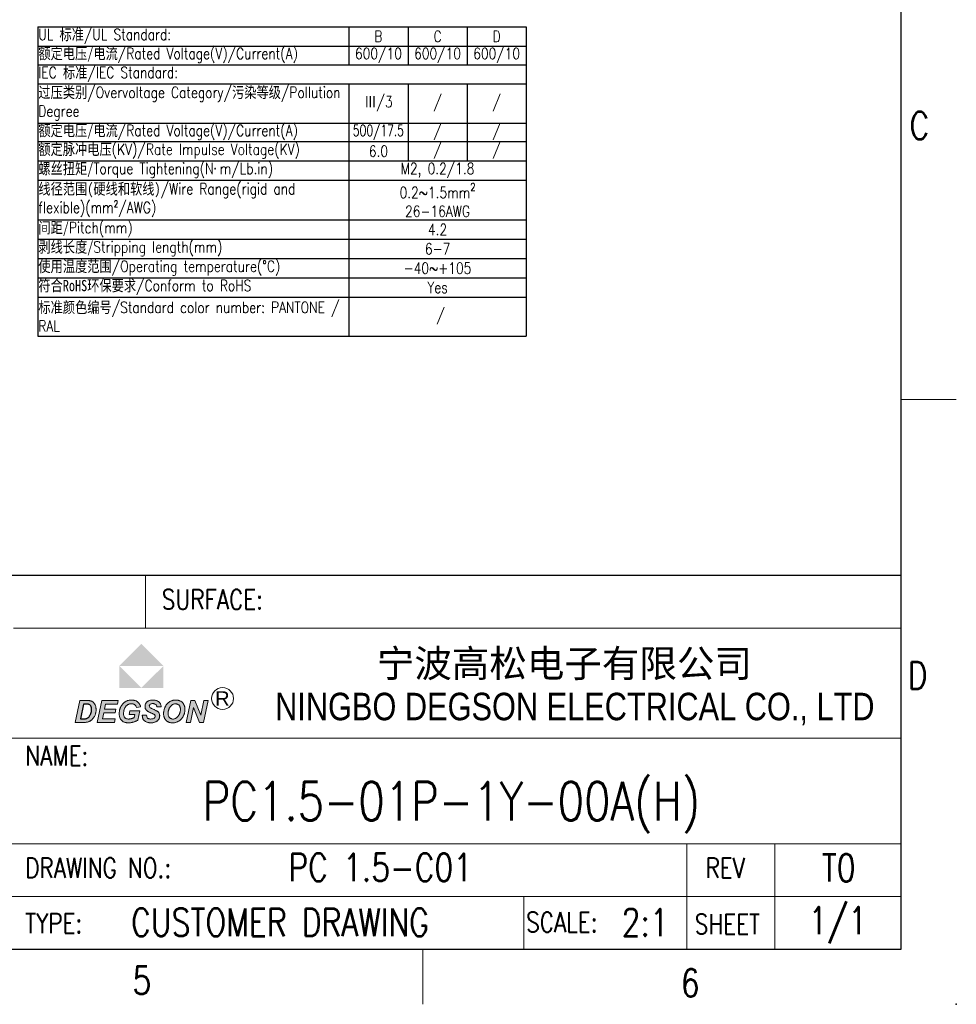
# Model space of a CAD drawing. Header units: inches. Extents: x 3728 to 5427, y -2494 to -825.
# Tile 4 of 16: x 5342 to 5427, y -2494 to -2405. Entities that reach past the tile are written whole.
import ezdxf
from ezdxf.enums import TextEntityAlignment as Align

# ---------------------------------------------------------------- set-up
doc = ezdxf.new("R2010")
doc.units = ezdxf.units.IN
doc.header["$MEASUREMENT"] = 0
doc.layers.get('0').update_dxf_attribs({"lineweight": 30})
for name, color, linetype, lineweight in [('TEXT', 6, 'Continuous', 13), ('刻字', 1, 'Continuous', 13), ('尺寸线', 3, 'Continuous', 13), ('轮廓线', 7, 'Continuous', 30)]:
    doc.layers.add(name, color=color, linetype=linetype, lineweight=lineweight)
doc.styles.add('arial-V1.1', font='arial.ttf')
doc.styles.add('Romans-高1.8', font='romans.shx', dxfattribs={"width": 0.8, "height": 1.8})
doc.styles.add('romans-高2.5', font='romans.shx', dxfattribs={"width": 0.8, "height": 2.5})
doc.styles.add('romans-高3.5', font='romans.shx', dxfattribs={"width": 0.8, "height": 3.5})
doc.styles.add('宋体-高2.5', font='txt', dxfattribs={"width": 0.8, "height": 2.5})
doc.styles.add('黑体-V1.1', font='simhei.ttf')

# ---------------------------------------------------------------- blocks, each defined once
blk = doc.blocks.new('*T7')
at = {"layer": '尺寸线', "color": 0, "linetype": 'ByBlock', "lineweight": -2, "transparency": 16777216}
for p, q in [((0, 0), (44.409, 0)), ((0, 0), (0, -28.147)), ((28.286, 0), (28.286, -3.451)), ((33.66, 0), (33.66, -3.451)), ((39.034, 0), (39.034, -3.451)), ((44.409, 0), (44.409, -28.147)), ((0, -1.754), (44.409, -1.754)), ((0, -3.451), (44.409, -3.451)), ((0, -5.205), (44.409, -5.205)), ((28.286, -5.205), (28.286, -28.147)), ((33.66, -5.205), (33.66, -12.193)), ((39.034, -5.205), (39.034, -12.193)), ((0, -8.767), (44.409, -8.767)), ((0, -10.439), (44.409, -10.439)), ((0, -12.193), (44.409, -12.193)), ((0, -13.946), (44.409, -13.946)), ((0, -17.57), (44.409, -17.57)), ((0, -19.324), (44.409, -19.324)), ((0, -21.077), (44.409, -21.077)), ((0, -22.831), (44.409, -22.831)), ((0, -24.585), (44.409, -24.585)), ((0, -28.147), (44.409, -28.147))]:
    blk.add_line(p, q, dxfattribs=at)
at = {"layer": '尺寸线', "color": 6, "lineweight": 13, "transparency": 16777216, "style": 'Romans-高1.8'}
for s, insert, char_height, width, attachment_point in [('UL {\\fNSimSun|b0|i0|c134|p49;标准\\Fsimplex|c0;/}UL Standard:', (0.06, -0.877), 1.01829, 28.16571, 4), ('{\\C3;B}', (30.973, -0.877), 1.0183, 5.25429, 5), ('{\\C3;C}', (36.347, -0.877), 1.0183, 5.25429, 5), ('{\\C3;D}', (41.721, -0.877), 1.0183, 5.25429, 5), ('{\\fSimSun|b0|i0|c134|p54;额定电压/\\fSimSun|b0|i0|c134|p2;电流}/Rated Voltage(V)/Current(A)', (0.06, -2.602), 1.01829, 28.16571, 4), ('IEC {\\fNSimSun|b0|i0|c134|p49;标准}/IEC Standard:', (0.06, -4.328), 1.01829, 44.28857, 4), ('{\\fSimSun|b0|i0|c134|p54;过压类别}/Overvoltage Category/{\\fSimSun|b0|i0|c134|p54;污染等级}/Pollution Degree', (0.06, -6.986), 1.01829, 28.16571, 4), ('{\\fNSimSun|b0|i0|c134|p49;\\C3;Ⅲ\\Fromans|c134;/3}', (30.973, -6.986), 1.01829, 5.25429, 5), ('{\\C3;/}', (36.347, -6.986), 1.0183, 5.25429, 5), ('{\\C3;/}', (41.721, -6.986), 1.0183, 5.25429, 5), ('{\\fSimSun|b0|i0|c134|p54;额定电压/\\fSimSun|b0|i0|c134|p2;电流}/Rated Voltage(V)/Current(A)', (0.06, -9.603), 1.01829, 28.16571, 4), ('{\\W0.7;\\C256;500/17.5 }', (30.973, -9.603), 1.01829, 5.25429, 5), ('{\\C256;/}', (36.347, -9.603), 1.0183, 5.25429, 5), ('{\\C256;/}', (41.721, -9.603), 1.0183, 5.25429, 5), ('{\\fSimSun|b0|i0|c134|p54;额定脉冲电压}(KV)/Rate Impulse Voltage(KV)', (0.06, -11.316), 1.01829, 28.16571, 4), ('{\\C256;/}', (36.347, -11.316), 1.0183, 5.25429, 5), ('{\\C256;/}', (41.721, -11.316), 1.0183, 5.25429, 5), ('{\\C256;6.0}', (30.973, -11.316), 1.01829, 5.25429, 5), ('{\\fSimSun|b0|i0|c134|p2;螺丝扭矩\\fNSimSun|b0|i0|c134|p49;/}Torque Tightening(N{\\fMicrosoft YaHei|b0|i0|c134|p34;· }m/Lb.in)', (0.06, -13.07), 1.018286, 28.16571, 4), ('{\\C256;M2, 0.2/1.8}', (36.347, -13.07), 1.01829, 16.00286, 5), ('{\\fSimSun|b0|i0|c134|p2;线径范围\\fSimSun|b0|i0|c0|p2;(\\fSimSun|b0|i0|c134|p2;硬线和软线\\fSimSun|b0|i0|c0|p2;)}/Wire Range(rigid and flexible)(mm²/AWG)', (0.06, -15.758), 1.018286, 28.16571, 4), ('\\A1;{\\C256;0.2~1.5mm\\H0.7x;\\S2^  ;\\H1.4286x; \\P26-16AWG  }', (36.347, -15.758), 1.01829, 16.00286, 5), ('{\\fSimSun|b0|i0|c134|p2;间距\\fNSimSun|b0|i0|c134|p49;/}Pitch(mm)', (0.06, -18.447), 1.01829, 28.16571, 4), ('{\\C256;4.2}', (36.347, -18.447), 1.01829, 16.00286, 5), ('{\\fSimSun|b0|i0|c134|p2;剥线长度\\fNSimSun|b0|i0|c134|p49;/}Stripping length(mm)', (0.06, -20.2), 1.01829, 28.16571, 4), ('{\\C256;6-7}', (36.347, -20.2), 1.01829, 16.00286, 5), ('{\\fSimSun|b0|i0|c134|p2;使用温度范围}/Operating temperature(%%DC)', (0.06, -21.954), 1.01829, 28.16571, 4), ('{\\C256;-40~+105}', (36.347, -21.954), 1.01829, 16.00286, 5), ('{\\fSimSun|b0|i0|c134|p2;符合\\fSimSun|b0|i0|c0|p2;RoHS\\fSimSun|b0|i0|c134|p2;环保要求}/Conform to RoHS', (0.06, -23.708), 1.01829, 28.16571, 4), ('{\\C3;Yes}', (36.347, -23.708), 1.0183, 16.00286, 5)]:
    blk.add_mtext(s, dxfattribs=dict(at, insert=insert, char_height=char_height, width=width, attachment_point=attachment_point))
at = {"layer": '尺寸线', "lineweight": 13, "transparency": 16777216, "style": 'Romans-高1.8'}
for s, insert, char_height, width, attachment_point in [('600/10', (30.973, -2.602), 1.0183, 5.25429, 5), ('600/10', (36.347, -2.602), 1.0183, 5.25429, 5), ('600/10', (41.721, -2.602), 1.0183, 5.25429, 5), ('{\\fSimSun|b0|i0|c134|p2;\\C6;标准颜色编号\\Fromans|c134;/Standard color number: PANTONE / RAL }', (0.06, -26.366), 1.01829, 28.16571, 4), (' / ', (36.347, -26.366), 1.0183, 16.00286, 5)]:
    blk.add_mtext(s, dxfattribs=dict(at, insert=insert, char_height=char_height, width=width, attachment_point=attachment_point))
blk = doc.blocks.new('FOR-1754 Rev.1.1-A4客户图')
at = {"layer": '轮廓线'}
h = blk.add_hatch(color=1, dxfattribs=at)
h.paths.add_polyline_path([(-69.07, 27.781), (-71.073, 25.778), (-67.066, 25.778)])
h.paths.add_polyline_path([(-67.066, 25.778), (-69.07, 23.775), (-67.066, 23.775)])
h.paths.add_polyline_path([(-71.073, 25.778), (-71.073, 23.775), (-69.07, 23.775)])
blk.add_hatch(color=1, dxfattribs=at).paths.add_polyline_path([(-69.07, 23.775), (-67.066, 23.775), (-67.066, 25.778)])
h = blk.add_hatch(color=256, dxfattribs=at)
h.paths.add_polyline_path([(-65.697, 22.638), (-65.743, 22.648), (-65.791, 22.657), (-65.84, 22.662), (-65.89, 22.666), (-65.942, 22.667), (-65.979, 22.667), (-66.029, 22.664), (-66.079, 22.66), (-66.127, 22.654), (-66.174, 22.645), (-66.221, 22.635), (-66.265, 22.623), (-66.31, 22.609), (-66.353, 22.593), (-66.395, 22.575), (-66.436, 22.555), (-66.478, 22.532), (-66.519, 22.507), (-66.559, 22.48), (-66.597, 22.452), (-66.634, 22.422), (-66.669, 22.391), (-66.703, 22.357), (-66.735, 22.323), (-66.765, 22.286), (-66.794, 22.248), (-66.81, 22.227), (-66.836, 22.188), (-66.86, 22.149), (-66.883, 22.109), (-66.905, 22.067), (-66.925, 22.024), (-66.944, 21.98), (-66.962, 21.935), (-66.978, 21.888), (-66.993, 21.84), (-67.007, 21.791), (-67.019, 21.748), (-67.03, 21.698), (-67.039, 21.65), (-67.047, 21.603), (-67.052, 21.555), (-67.057, 21.509), (-67.059, 21.463), (-67.06, 21.417), (-67.06, 21.412), (-67.059, 21.365), (-67.055, 21.318), (-67.049, 21.271), (-67.04, 21.225), (-67.029, 21.178), (-67.016, 21.132), (-67, 21.086), (-66.981, 21.04), (-66.965, 21.004), (-66.944, 20.964), (-66.919, 20.925), (-66.891, 20.887), (-66.861, 20.852), (-66.829, 20.818), (-66.793, 20.785), (-66.754, 20.754), (-66.713, 20.725), (-66.698, 20.715), (-66.66, 20.693), (-66.621, 20.673), (-66.58, 20.655), (-66.537, 20.64), (-66.492, 20.627), (-66.446, 20.616), (-66.398, 20.608), (-66.348, 20.602), (-66.297, 20.599), (-66.244, 20.598), (-66.206, 20.598), (-66.156, 20.601), (-66.107, 20.605), (-66.06, 20.611), (-66.013, 20.62), (-65.967, 20.63), (-65.921, 20.642), (-65.877, 20.657), (-65.833, 20.673), (-65.79, 20.691), (-65.748, 20.711), (-65.707, 20.733), (-65.667, 20.757), (-65.63, 20.782), (-65.592, 20.809), (-65.556, 20.837), (-65.521, 20.868), (-65.487, 20.899), (-65.455, 20.933), (-65.424, 20.968), (-65.394, 21.005), (-65.365, 21.043), (-65.338, 21.083), (-65.312, 21.125), (-65.287, 21.168), (-65.263, 21.213), (-65.256, 21.227), (-65.235, 21.272), (-65.216, 21.317), (-65.199, 21.362), (-65.183, 21.407), (-65.168, 21.453), (-65.156, 21.499), (-65.145, 21.545), (-65.136, 21.591), (-65.128, 21.637), (-65.122, 21.684), (-65.118, 21.731), (-65.116, 21.778), (-65.115, 21.825), (-65.115, 21.839), (-65.116, 21.892), (-65.121, 21.942), (-65.127, 21.992), (-65.135, 22.04), (-65.146, 22.086), (-65.159, 22.131), (-65.174, 22.174), (-65.191, 22.216), (-65.211, 22.257), (-65.233, 22.295), (-65.257, 22.333), (-65.283, 22.369), (-65.312, 22.404), (-65.343, 22.437), (-65.345, 22.439), (-65.378, 22.471), (-65.413, 22.5), (-65.45, 22.527), (-65.487, 22.551), (-65.526, 22.573), (-65.567, 22.593), (-65.609, 22.61), (-65.652, 22.625)])
h.paths.add_polyline_path([(-65.803, 22.292), (-65.761, 22.274), (-65.723, 22.25), (-65.686, 22.222), (-65.652, 22.19), (-65.637, 22.172), (-65.61, 22.137), (-65.588, 22.101), (-65.569, 22.06), (-65.553, 22.018), (-65.541, 21.972), (-65.532, 21.923), (-65.527, 21.872), (-65.525, 21.819), (-65.525, 21.802), (-65.527, 21.756), (-65.531, 21.711), (-65.538, 21.665), (-65.547, 21.619), (-65.558, 21.572), (-65.571, 21.526), (-65.587, 21.479), (-65.605, 21.432), (-65.625, 21.385), (-65.645, 21.341), (-65.67, 21.295), (-65.696, 21.251), (-65.723, 21.211), (-65.752, 21.173), (-65.781, 21.139), (-65.812, 21.107), (-65.844, 21.078), (-65.884, 21.048), (-65.933, 21.017), (-65.976, 20.994), (-66.02, 20.975), (-66.064, 20.96), (-66.108, 20.95), (-66.153, 20.943), (-66.199, 20.942), (-66.245, 20.943), (-66.293, 20.95), (-66.338, 20.96), (-66.381, 20.975), (-66.422, 20.995), (-66.46, 21.019), (-66.495, 21.048), (-66.529, 21.081), (-66.558, 21.116), (-66.583, 21.154), (-66.605, 21.194), (-66.623, 21.236), (-66.636, 21.28), (-66.646, 21.327), (-66.652, 21.375), (-66.654, 21.426), (-66.653, 21.464), (-66.651, 21.512), (-66.646, 21.559), (-66.64, 21.606), (-66.631, 21.652), (-66.621, 21.698), (-66.608, 21.743), (-66.594, 21.788), (-66.577, 21.831), (-66.559, 21.875), (-66.538, 21.917), (-66.516, 21.96), (-66.491, 22.001), (-66.465, 22.042), (-66.442, 22.075), (-66.411, 22.115), (-66.378, 22.151), (-66.344, 22.184), (-66.309, 22.213), (-66.272, 22.239), (-66.234, 22.261), (-66.194, 22.28), (-66.153, 22.296), (-66.111, 22.308), (-66.067, 22.316), (-66.021, 22.322), (-65.975, 22.323), (-65.94, 22.322), (-65.892, 22.317), (-65.846, 22.307)], flags=16)
h.paths.add_polyline_path([(-65.007, 20.633), (-64.624, 20.633), (-64.343, 21.977), (-63.803, 20.633), (-63.42, 20.633), (-63.003, 22.633), (-63.384, 22.633), (-63.664, 21.295), (-64.205, 22.633), (-64.59, 22.633)])
h.paths.add_polyline_path([(-68.197, 22.322), (-68.151, 22.333), (-68.098, 22.339), (-68.038, 22.341), (-67.987, 22.339), (-67.935, 22.333), (-67.888, 22.322), (-67.846, 22.308), (-67.809, 22.288), (-67.772, 22.261), (-67.737, 22.223), (-67.713, 22.186), (-67.694, 22.144), (-67.681, 22.097), (-67.673, 22.045), (-67.279, 22.063), (-67.282, 22.097), (-67.289, 22.147), (-67.299, 22.194), (-67.312, 22.239), (-67.329, 22.282), (-67.348, 22.324), (-67.37, 22.363), (-67.396, 22.401), (-67.424, 22.436), (-67.455, 22.47), (-67.49, 22.502), (-67.501, 22.511), (-67.534, 22.536), (-67.569, 22.559), (-67.606, 22.579), (-67.645, 22.598), (-67.687, 22.614), (-67.731, 22.628), (-67.776, 22.64), (-67.824, 22.65), (-67.873, 22.658), (-67.925, 22.663), (-67.979, 22.666), (-68.035, 22.667), (-68.038, 22.667), (-68.095, 22.666), (-68.149, 22.662), (-68.2, 22.656), (-68.25, 22.648), (-68.297, 22.638), (-68.342, 22.625), (-68.384, 22.61), (-68.425, 22.593), (-68.463, 22.573), (-68.499, 22.551), (-68.533, 22.527), (-68.564, 22.501), (-68.567, 22.498), (-68.601, 22.464), (-68.632, 22.429), (-68.659, 22.391), (-68.682, 22.352), (-68.702, 22.311), (-68.718, 22.269), (-68.731, 22.225), (-68.74, 22.179), (-68.745, 22.131), (-68.747, 22.082), (-68.746, 22.055), (-68.742, 22.005), (-68.734, 21.958), (-68.722, 21.912), (-68.706, 21.87), (-68.685, 21.829), (-68.682, 21.823), (-68.656, 21.783), (-68.626, 21.746), (-68.593, 21.713), (-68.556, 21.682), (-68.516, 21.655), (-68.491, 21.639), (-68.458, 21.62), (-68.422, 21.601), (-68.381, 21.58), (-68.336, 21.558), (-68.287, 21.535), (-68.234, 21.511), (-68.177, 21.486), (-68.133, 21.466), (-68.073, 21.439), (-68.021, 21.414), (-67.977, 21.392), (-67.941, 21.372), (-67.913, 21.355), (-67.894, 21.34), (-67.868, 21.315), (-67.841, 21.277), (-67.825, 21.235), (-67.819, 21.182), (-67.829, 21.128), (-67.846, 21.087), (-67.873, 21.05), (-67.915, 21.01), (-67.956, 20.986), (-67.995, 20.97), (-68.039, 20.958), (-68.087, 20.95), (-68.142, 20.945), (-68.202, 20.943), (-68.245, 20.944), (-68.302, 20.948), (-68.353, 20.956), (-68.4, 20.967), (-68.441, 20.983), (-68.477, 21.001), (-68.508, 21.023), (-68.541, 21.056), (-68.562, 21.096), (-68.576, 21.136), (-68.586, 21.183), (-68.594, 21.239), (-68.598, 21.302), (-68.99, 21.281), (-68.99, 21.247), (-68.988, 21.196), (-68.983, 21.147), (-68.976, 21.1), (-68.965, 21.054), (-68.952, 21.01), (-68.936, 20.967), (-68.917, 20.926), (-68.901, 20.897), (-68.877, 20.86), (-68.848, 20.825), (-68.816, 20.793), (-68.78, 20.763), (-68.74, 20.735), (-68.697, 20.71), (-68.65, 20.686), (-68.627, 20.676), (-68.586, 20.66), (-68.543, 20.646), (-68.5, 20.633), (-68.454, 20.623), (-68.407, 20.614), (-68.359, 20.608), (-68.309, 20.603), (-68.257, 20.6), (-68.204, 20.599), (-68.186, 20.599), (-68.132, 20.601), (-68.079, 20.605), (-68.028, 20.611), (-67.979, 20.619), (-67.932, 20.629), (-67.887, 20.642), (-67.843, 20.656), (-67.801, 20.672), (-67.761, 20.691), (-67.724, 20.712), (-67.688, 20.735), (-67.653, 20.76), (-67.621, 20.787), (-67.585, 20.821), (-67.552, 20.857), (-67.523, 20.894), (-67.497, 20.933), (-67.474, 20.973), (-67.455, 21.014), (-67.44, 21.056), (-67.428, 21.1), (-67.419, 21.145), (-67.414, 21.191), (-67.412, 21.239), (-67.412, 21.253), (-67.415, 21.304), (-67.423, 21.351), (-67.434, 21.397), (-67.45, 21.44), (-67.469, 21.48), (-67.493, 21.519), (-67.521, 21.555), (-67.552, 21.59), (-67.562, 21.598), (-67.584, 21.617), (-67.611, 21.637), (-67.643, 21.657), (-67.679, 21.679), (-67.72, 21.702), (-67.765, 21.726), (-67.815, 21.751), (-67.869, 21.776), (-67.928, 21.803), (-67.992, 21.831), (-68.053, 21.858), (-68.109, 21.884), (-68.158, 21.908), (-68.2, 21.931), (-68.236, 21.952), (-68.265, 21.971), (-68.288, 21.988), (-68.305, 22.004), (-68.332, 22.041), (-68.349, 22.083), (-68.354, 22.13), (-68.351, 22.165), (-68.338, 22.208), (-68.315, 22.247), (-68.276, 22.286), (-68.237, 22.308)])
h.paths.add_polyline_path([(-70.117, 22.32), (-70.07, 22.328), (-70.023, 22.333), (-69.974, 22.334), (-69.954, 22.334), (-69.903, 22.33), (-69.855, 22.322), (-69.809, 22.31), (-69.767, 22.294), (-69.727, 22.273), (-69.69, 22.248), (-69.674, 22.235), (-69.642, 22.204), (-69.614, 22.17), (-69.588, 22.132), (-69.565, 22.089), (-69.545, 22.043), (-69.528, 21.993), (-69.145, 22.037), (-69.155, 22.077), (-69.169, 22.127), (-69.185, 22.174), (-69.203, 22.22), (-69.223, 22.263), (-69.246, 22.304), (-69.27, 22.343), (-69.297, 22.38), (-69.325, 22.415), (-69.355, 22.447), (-69.388, 22.478), (-69.422, 22.506), (-69.438, 22.518), (-69.473, 22.542), (-69.51, 22.563), (-69.549, 22.583), (-69.59, 22.601), (-69.632, 22.616), (-69.676, 22.63), (-69.722, 22.641), (-69.77, 22.651), (-69.819, 22.658), (-69.87, 22.663), (-69.923, 22.666), (-69.978, 22.667), (-70.002, 22.667), (-70.052, 22.665), (-70.101, 22.661), (-70.15, 22.655), (-70.198, 22.648), (-70.244, 22.638), (-70.289, 22.626), (-70.334, 22.613), (-70.378, 22.597), (-70.42, 22.579), (-70.462, 22.56), (-70.502, 22.539), (-70.542, 22.515), (-70.581, 22.49), (-70.602, 22.474), (-70.639, 22.447), (-70.674, 22.417), (-70.708, 22.386), (-70.74, 22.354), (-70.771, 22.32), (-70.802, 22.284), (-70.83, 22.247), (-70.858, 22.208), (-70.884, 22.168), (-70.909, 22.126), (-70.933, 22.082), (-70.955, 22.037), (-70.974, 21.994), (-70.995, 21.945), (-71.012, 21.9), (-71.027, 21.855), (-71.041, 21.809), (-71.052, 21.763), (-71.063, 21.716), (-71.072, 21.67), (-71.079, 21.623), (-71.085, 21.575), (-71.089, 21.527), (-71.091, 21.48), (-71.092, 21.431), (-71.091, 21.383), (-71.088, 21.331), (-71.083, 21.28), (-71.076, 21.231), (-71.067, 21.183), (-71.055, 21.137), (-71.041, 21.093), (-71.025, 21.05), (-71.008, 21.009), (-70.987, 20.969), (-70.965, 20.932), (-70.941, 20.895), (-70.914, 20.861), (-70.886, 20.828), (-70.855, 20.796), (-70.822, 20.767), (-70.796, 20.746), (-70.762, 20.723), (-70.727, 20.701), (-70.688, 20.682), (-70.649, 20.664), (-70.607, 20.649), (-70.562, 20.636), (-70.516, 20.624), (-70.468, 20.615), (-70.417, 20.608), (-70.365, 20.603), (-70.31, 20.6), (-70.253, 20.599), (-70.209, 20.6), (-70.161, 20.602), (-70.114, 20.605), (-70.066, 20.61), (-70.019, 20.616), (-69.972, 20.624), (-69.924, 20.634), (-69.878, 20.644), (-69.831, 20.656), (-69.785, 20.67), (-69.74, 20.684), (-69.691, 20.701), (-69.644, 20.719), (-69.598, 20.738), (-69.554, 20.757), (-69.512, 20.777), (-69.472, 20.799), (-69.434, 20.82), (-69.397, 20.843), (-69.217, 21.701), (-70.112, 21.701), (-70.181, 21.367), (-69.671, 21.367), (-69.732, 21.07), (-69.745, 21.063), (-69.785, 21.045), (-69.828, 21.027), (-69.874, 21.011), (-69.922, 20.995), (-69.973, 20.981), (-70.008, 20.972), (-70.056, 20.961), (-70.103, 20.953), (-70.151, 20.948), (-70.197, 20.944), (-70.244, 20.943), (-70.29, 20.944), (-70.342, 20.95), (-70.39, 20.959), (-70.435, 20.972), (-70.476, 20.989), (-70.514, 21.01), (-70.548, 21.035), (-70.579, 21.064), (-70.592, 21.078), (-70.616, 21.11), (-70.637, 21.146), (-70.654, 21.185), (-70.668, 21.228), (-70.679, 21.275), (-70.687, 21.325), (-70.692, 21.379), (-70.694, 21.44), (-70.693, 21.495), (-70.69, 21.544), (-70.685, 21.592), (-70.678, 21.64), (-70.669, 21.687), (-70.659, 21.733), (-70.647, 21.778), (-70.633, 21.823), (-70.617, 21.867), (-70.6, 21.91), (-70.581, 21.95), (-70.558, 21.995), (-70.532, 22.038), (-70.504, 22.077), (-70.475, 22.113), (-70.444, 22.147), (-70.411, 22.178), (-70.376, 22.206), (-70.339, 22.231), (-70.335, 22.233), (-70.294, 22.257), (-70.251, 22.277), (-70.207, 22.295), (-70.163, 22.309)])
h.paths.add_polyline_path([(-71.257, 22.299), (-71.187, 22.633), (-72.669, 22.633), (-73.087, 20.633), (-71.525, 20.633), (-71.455, 20.967), (-72.618, 20.967), (-72.492, 21.51), (-71.457, 21.51), (-71.388, 21.845), (-72.423, 21.845), (-72.327, 22.299)])
h.paths.add_polyline_path([(-73.954, 22.631), (-74.007, 22.632), (-74.068, 22.633), (-74.139, 22.633), (-74.678, 22.633), (-75.096, 20.633), (-74.376, 20.633), (-74.315, 20.634), (-74.257, 20.635), (-74.204, 20.638), (-74.154, 20.641), (-74.109, 20.645), (-74.068, 20.65), (-74.031, 20.656), (-73.997, 20.663), (-73.967, 20.671), (-73.917, 20.685), (-73.869, 20.701), (-73.823, 20.719), (-73.78, 20.739), (-73.738, 20.76), (-73.699, 20.782), (-73.662, 20.806), (-73.628, 20.832), (-73.605, 20.851), (-73.571, 20.881), (-73.538, 20.912), (-73.507, 20.946), (-73.477, 20.981), (-73.447, 21.018), (-73.419, 21.057), (-73.392, 21.098), (-73.366, 21.14), (-73.341, 21.184), (-73.317, 21.231), (-73.309, 21.246), (-73.291, 21.287), (-73.274, 21.329), (-73.259, 21.373), (-73.246, 21.416), (-73.234, 21.462), (-73.223, 21.507), (-73.214, 21.555), (-73.207, 21.603), (-73.201, 21.651), (-73.198, 21.701), (-73.195, 21.752), (-73.194, 21.804), (-73.195, 21.845), (-73.198, 21.895), (-73.202, 21.943), (-73.208, 21.99), (-73.216, 22.036), (-73.226, 22.081), (-73.239, 22.13), (-73.255, 22.176), (-73.273, 22.221), (-73.292, 22.263), (-73.314, 22.303), (-73.328, 22.325), (-73.356, 22.365), (-73.386, 22.402), (-73.418, 22.437), (-73.452, 22.469), (-73.464, 22.48), (-73.503, 22.508), (-73.543, 22.534), (-73.586, 22.557), (-73.629, 22.576), (-73.661, 22.587), (-73.705, 22.6), (-73.752, 22.611), (-73.801, 22.62), (-73.852, 22.626), (-73.876, 22.628), (-73.911, 22.63)])
h.paths.add_polyline_path([(-73.962, 22.298), (-73.915, 22.294), (-73.877, 22.287), (-73.846, 22.278), (-73.814, 22.265), (-73.775, 22.242), (-73.739, 22.213), (-73.706, 22.178), (-73.676, 22.136), (-73.658, 22.104), (-73.643, 22.067), (-73.63, 22.025), (-73.62, 21.979), (-73.613, 21.929), (-73.609, 21.875), (-73.608, 21.816), (-73.608, 21.799), (-73.609, 21.747), (-73.613, 21.696), (-73.618, 21.647), (-73.625, 21.599), (-73.635, 21.553), (-73.646, 21.508), (-73.659, 21.464), (-73.674, 21.422), (-73.691, 21.382), (-73.703, 21.356), (-73.726, 21.31), (-73.751, 21.266), (-73.777, 21.225), (-73.805, 21.187), (-73.833, 21.151), (-73.863, 21.118), (-73.895, 21.087), (-73.914, 21.071), (-73.953, 21.042), (-73.994, 21.018), (-74.036, 20.998), (-74.08, 20.984), (-74.109, 20.977), (-74.146, 20.97), (-74.188, 20.965), (-74.235, 20.961), (-74.288, 20.958), (-74.346, 20.956), (-74.409, 20.955), (-74.618, 20.955), (-74.337, 22.303), (-74.098, 22.303), (-74.078, 22.303), (-74.016, 22.302)], flags=16)
at = {"layer": 'TEXT'}
for p, q in [((0, 50), (5, 50)), ((-43.5, 0), (-43.5, -5))]:
    blk.add_line(p, q, dxfattribs=at)
at = {"layer": '刻字'}
for points in [[(-73.195, 21.845), (-73.194, 21.804), (-73.195, 21.752), (-73.198, 21.701), (-73.201, 21.651), (-73.207, 21.603), (-73.214, 21.555), (-73.223, 21.507), (-73.234, 21.462), (-73.246, 21.416), (-73.259, 21.373), (-73.274, 21.329), (-73.291, 21.287), (-73.309, 21.246), (-73.317, 21.231), (-73.341, 21.184), (-73.366, 21.14), (-73.392, 21.098), (-73.419, 21.057), (-73.447, 21.018), (-73.477, 20.981), (-73.507, 20.946), (-73.538, 20.912), (-73.571, 20.881), (-73.605, 20.851), (-73.628, 20.832), (-73.662, 20.806), (-73.699, 20.782), (-73.738, 20.76), (-73.78, 20.739), (-73.823, 20.719), (-73.869, 20.701), (-73.917, 20.685), (-73.967, 20.671), (-73.997, 20.663), (-74.031, 20.656), (-74.068, 20.65), (-74.109, 20.645), (-74.154, 20.641), (-74.204, 20.638), (-74.257, 20.635), (-74.315, 20.634), (-74.376, 20.633), (-75.096, 20.633), (-74.678, 22.633), (-74.139, 22.633), (-74.068, 22.633), (-74.007, 22.632), (-73.954, 22.631), (-73.911, 22.63), (-73.876, 22.628), (-73.852, 22.626), (-73.801, 22.62), (-73.752, 22.611), (-73.705, 22.6), (-73.661, 22.587), (-73.629, 22.576), (-73.586, 22.557), (-73.543, 22.534), (-73.503, 22.508), (-73.464, 22.48), (-73.452, 22.469), (-73.418, 22.437), (-73.386, 22.402), (-73.356, 22.365), (-73.328, 22.325), (-73.314, 22.303), (-73.292, 22.263), (-73.273, 22.221), (-73.255, 22.176), (-73.239, 22.13), (-73.226, 22.081), (-73.216, 22.036), (-73.208, 21.99), (-73.202, 21.943), (-73.198, 21.895)], [(-72.669, 22.633), (-73.087, 20.633), (-71.525, 20.633), (-71.455, 20.967), (-72.618, 20.967), (-72.492, 21.51), (-71.457, 21.51), (-71.388, 21.845), (-72.423, 21.845), (-72.327, 22.299), (-71.257, 22.299), (-71.187, 22.633)], [(-70.15, 22.655), (-70.198, 22.648), (-70.244, 22.638), (-70.289, 22.626), (-70.334, 22.613), (-70.378, 22.597), (-70.42, 22.579), (-70.462, 22.56), (-70.502, 22.539), (-70.542, 22.515), (-70.581, 22.49), (-70.602, 22.474), (-70.639, 22.447), (-70.674, 22.417), (-70.708, 22.386), (-70.74, 22.354), (-70.771, 22.32), (-70.802, 22.284), (-70.83, 22.247), (-70.858, 22.208), (-70.884, 22.168), (-70.909, 22.126), (-70.933, 22.082), (-70.955, 22.037), (-70.976, 21.99), (-70.976, 21.989), (-70.995, 21.945), (-71.012, 21.9), (-71.027, 21.855), (-71.041, 21.809), (-71.052, 21.763), (-71.063, 21.716), (-71.072, 21.67), (-71.079, 21.623), (-71.085, 21.575), (-71.089, 21.527), (-71.091, 21.48), (-71.092, 21.431), (-71.091, 21.383), (-71.088, 21.331), (-71.083, 21.28), (-71.076, 21.231), (-71.067, 21.183), (-71.055, 21.137), (-71.041, 21.093), (-71.025, 21.05), (-71.008, 21.009), (-70.987, 20.969), (-70.965, 20.932), (-70.941, 20.895), (-70.914, 20.861), (-70.886, 20.828), (-70.855, 20.796), (-70.822, 20.767), (-70.796, 20.746), (-70.762, 20.723), (-70.727, 20.701), (-70.688, 20.682), (-70.649, 20.664), (-70.607, 20.649), (-70.562, 20.636), (-70.516, 20.624), (-70.468, 20.615), (-70.417, 20.608), (-70.365, 20.603), (-70.31, 20.6), (-70.253, 20.599), (-70.209, 20.6), (-70.161, 20.602), (-70.114, 20.605), (-70.066, 20.61), (-70.019, 20.616), (-69.972, 20.624), (-69.924, 20.634), (-69.878, 20.644), (-69.831, 20.656), (-69.785, 20.67), (-69.74, 20.684), (-69.691, 20.701), (-69.644, 20.719), (-69.598, 20.738), (-69.554, 20.757), (-69.512, 20.777), (-69.472, 20.799), (-69.434, 20.82), (-69.397, 20.843), (-69.217, 21.701), (-70.112, 21.701), (-70.181, 21.367), (-69.671, 21.367), (-69.732, 21.07), (-69.745, 21.063), (-69.785, 21.045), (-69.828, 21.027), (-69.874, 21.011), (-69.922, 20.995), (-69.973, 20.981), (-70.008, 20.972), (-70.056, 20.961), (-70.103, 20.953), (-70.151, 20.948), (-70.197, 20.944), (-70.244, 20.943), (-70.29, 20.944), (-70.342, 20.95), (-70.39, 20.959), (-70.435, 20.972), (-70.476, 20.989), (-70.514, 21.01), (-70.548, 21.035), (-70.579, 21.064), (-70.592, 21.078), (-70.616, 21.11), (-70.637, 21.146), (-70.654, 21.185), (-70.668, 21.228), (-70.679, 21.275), (-70.687, 21.325), (-70.692, 21.379), (-70.694, 21.437), (-70.694, 21.444), (-70.693, 21.495), (-70.69, 21.544), (-70.685, 21.592), (-70.678, 21.64), (-70.669, 21.687), (-70.659, 21.733), (-70.647, 21.778), (-70.633, 21.823), (-70.617, 21.867), (-70.6, 21.91), (-70.581, 21.95), (-70.558, 21.995), (-70.532, 22.038), (-70.504, 22.077), (-70.475, 22.113), (-70.444, 22.147), (-70.411, 22.178), (-70.376, 22.206), (-70.339, 22.231), (-70.335, 22.233), (-70.294, 22.257), (-70.251, 22.277), (-70.207, 22.295), (-70.163, 22.309), (-70.117, 22.32), (-70.07, 22.328), (-70.023, 22.333), (-69.974, 22.334), (-69.954, 22.334), (-69.903, 22.33), (-69.855, 22.322), (-69.809, 22.31), (-69.767, 22.294), (-69.727, 22.273), (-69.69, 22.248), (-69.674, 22.235), (-69.642, 22.204), (-69.614, 22.17), (-69.588, 22.132), (-69.565, 22.089), (-69.545, 22.043), (-69.528, 21.993), (-69.145, 22.037), (-69.155, 22.077), (-69.169, 22.127), (-69.185, 22.174), (-69.203, 22.22), (-69.223, 22.263), (-69.246, 22.304), (-69.27, 22.343), (-69.297, 22.38), (-69.325, 22.415), (-69.355, 22.447), (-69.388, 22.478), (-69.422, 22.506), (-69.438, 22.518), (-69.473, 22.542), (-69.51, 22.563), (-69.549, 22.583), (-69.59, 22.601), (-69.632, 22.616), (-69.676, 22.63), (-69.722, 22.641), (-69.77, 22.651), (-69.819, 22.658), (-69.87, 22.663), (-69.923, 22.666), (-69.978, 22.667), (-70.002, 22.667), (-70.052, 22.665), (-70.101, 22.661)], [(-68.2, 22.656), (-68.25, 22.648), (-68.297, 22.638), (-68.342, 22.625), (-68.384, 22.61), (-68.425, 22.593), (-68.463, 22.573), (-68.499, 22.551), (-68.533, 22.527), (-68.564, 22.501), (-68.567, 22.498), (-68.601, 22.464), (-68.632, 22.429), (-68.659, 22.391), (-68.682, 22.352), (-68.702, 22.311), (-68.718, 22.269), (-68.731, 22.225), (-68.74, 22.179), (-68.745, 22.131), (-68.747, 22.082), (-68.746, 22.055), (-68.742, 22.005), (-68.734, 21.958), (-68.722, 21.912), (-68.706, 21.87), (-68.685, 21.829), (-68.682, 21.823), (-68.656, 21.783), (-68.626, 21.746), (-68.593, 21.713), (-68.556, 21.682), (-68.516, 21.655), (-68.491, 21.639), (-68.458, 21.62), (-68.422, 21.601), (-68.381, 21.58), (-68.336, 21.558), (-68.287, 21.535), (-68.234, 21.511), (-68.177, 21.486), (-68.133, 21.466), (-68.073, 21.439), (-68.021, 21.414), (-67.977, 21.392), (-67.941, 21.372), (-67.913, 21.355), (-67.894, 21.34), (-67.868, 21.315), (-67.841, 21.277), (-67.825, 21.235), (-67.82, 21.19), (-67.82, 21.173), (-67.829, 21.128), (-67.846, 21.087), (-67.873, 21.05), (-67.91, 21.015), (-67.924, 21.005), (-67.956, 20.986), (-67.995, 20.97), (-68.039, 20.958), (-68.087, 20.95), (-68.142, 20.945), (-68.202, 20.943), (-68.245, 20.944), (-68.302, 20.948), (-68.353, 20.956), (-68.4, 20.967), (-68.441, 20.983), (-68.477, 21.001), (-68.508, 21.023), (-68.534, 21.049), (-68.545, 21.064), (-68.562, 21.096), (-68.576, 21.136), (-68.586, 21.183), (-68.594, 21.239), (-68.598, 21.302), (-68.99, 21.281), (-68.99, 21.247), (-68.988, 21.196), (-68.983, 21.147), (-68.976, 21.1), (-68.965, 21.054), (-68.952, 21.01), (-68.936, 20.967), (-68.917, 20.926), (-68.901, 20.897), (-68.877, 20.86), (-68.848, 20.825), (-68.816, 20.793), (-68.78, 20.763), (-68.74, 20.735), (-68.697, 20.71), (-68.65, 20.686), (-68.627, 20.676), (-68.586, 20.66), (-68.543, 20.646), (-68.5, 20.633), (-68.454, 20.623), (-68.407, 20.614), (-68.359, 20.608), (-68.309, 20.603), (-68.257, 20.6), (-68.204, 20.599), (-68.186, 20.599), (-68.132, 20.601), (-68.079, 20.605), (-68.028, 20.611), (-67.979, 20.619), (-67.932, 20.629), (-67.887, 20.642), (-67.843, 20.656), (-67.801, 20.672), (-67.761, 20.691), (-67.724, 20.712), (-67.688, 20.735), (-67.653, 20.76), (-67.621, 20.787), (-67.585, 20.821), (-67.552, 20.857), (-67.523, 20.894), (-67.497, 20.933), (-67.474, 20.973), (-67.455, 21.014), (-67.44, 21.056), (-67.428, 21.1), (-67.419, 21.145), (-67.414, 21.191), (-67.412, 21.239), (-67.412, 21.253), (-67.415, 21.304), (-67.423, 21.351), (-67.434, 21.397), (-67.45, 21.44), (-67.469, 21.48), (-67.493, 21.519), (-67.521, 21.555), (-67.552, 21.59), (-67.562, 21.598), (-67.584, 21.617), (-67.611, 21.637), (-67.643, 21.657), (-67.679, 21.679), (-67.72, 21.702), (-67.765, 21.726), (-67.815, 21.751), (-67.869, 21.776), (-67.928, 21.803), (-67.992, 21.831), (-68.053, 21.858), (-68.109, 21.884), (-68.158, 21.908), (-68.2, 21.931), (-68.236, 21.952), (-68.265, 21.971), (-68.288, 21.988), (-68.305, 22.004), (-68.332, 22.041), (-68.349, 22.083), (-68.354, 22.13), (-68.351, 22.165), (-68.338, 22.208), (-68.315, 22.247), (-68.281, 22.281), (-68.27, 22.289), (-68.237, 22.308), (-68.197, 22.322), (-68.151, 22.333), (-68.098, 22.339), (-68.038, 22.341), (-67.987, 22.339), (-67.935, 22.333), (-67.888, 22.322), (-67.846, 22.308), (-67.809, 22.288), (-67.776, 22.265), (-67.767, 22.256), (-67.737, 22.223), (-67.713, 22.186), (-67.694, 22.144), (-67.681, 22.097), (-67.673, 22.045), (-67.279, 22.063), (-67.282, 22.097), (-67.289, 22.147), (-67.299, 22.194), (-67.312, 22.239), (-67.329, 22.282), (-67.348, 22.324), (-67.37, 22.363), (-67.396, 22.401), (-67.424, 22.436), (-67.455, 22.47), (-67.49, 22.502), (-67.501, 22.511), (-67.534, 22.536), (-67.569, 22.559), (-67.606, 22.579), (-67.645, 22.598), (-67.687, 22.614), (-67.731, 22.628), (-67.776, 22.64), (-67.824, 22.65), (-67.873, 22.658), (-67.925, 22.663), (-67.979, 22.666), (-68.035, 22.667), (-68.038, 22.667), (-68.095, 22.666), (-68.149, 22.662)], [(-66.029, 22.664), (-66.079, 22.66), (-66.127, 22.654), (-66.174, 22.645), (-66.221, 22.635), (-66.265, 22.623), (-66.31, 22.609), (-66.353, 22.593), (-66.395, 22.575), (-66.436, 22.555), (-66.478, 22.532), (-66.519, 22.507), (-66.559, 22.48), (-66.597, 22.452), (-66.634, 22.422), (-66.669, 22.391), (-66.703, 22.357), (-66.735, 22.323), (-66.765, 22.286), (-66.794, 22.248), (-66.81, 22.227), (-66.836, 22.188), (-66.86, 22.149), (-66.883, 22.109), (-66.905, 22.067), (-66.925, 22.024), (-66.944, 21.98), (-66.962, 21.935), (-66.978, 21.888), (-66.993, 21.84), (-67.007, 21.791), (-67.019, 21.748), (-67.03, 21.698), (-67.039, 21.65), (-67.047, 21.603), (-67.052, 21.555), (-67.057, 21.509), (-67.059, 21.463), (-67.06, 21.417), (-67.06, 21.412), (-67.059, 21.365), (-67.055, 21.318), (-67.049, 21.271), (-67.04, 21.225), (-67.029, 21.178), (-67.016, 21.132), (-67, 21.086), (-66.981, 21.04), (-66.965, 21.004), (-66.944, 20.964), (-66.919, 20.925), (-66.891, 20.887), (-66.861, 20.852), (-66.829, 20.818), (-66.793, 20.785), (-66.754, 20.754), (-66.713, 20.725), (-66.698, 20.715), (-66.66, 20.693), (-66.621, 20.673), (-66.58, 20.655), (-66.537, 20.64), (-66.492, 20.627), (-66.446, 20.616), (-66.398, 20.608), (-66.348, 20.602), (-66.297, 20.599), (-66.244, 20.598), (-66.206, 20.598), (-66.156, 20.601), (-66.107, 20.605), (-66.06, 20.611), (-66.013, 20.62), (-65.967, 20.63), (-65.921, 20.642), (-65.877, 20.657), (-65.833, 20.673), (-65.79, 20.691), (-65.748, 20.711), (-65.707, 20.733), (-65.667, 20.757), (-65.63, 20.782), (-65.592, 20.809), (-65.556, 20.837), (-65.521, 20.868), (-65.487, 20.899), (-65.455, 20.933), (-65.424, 20.968), (-65.394, 21.005), (-65.365, 21.043), (-65.338, 21.083), (-65.312, 21.125), (-65.287, 21.168), (-65.263, 21.213), (-65.256, 21.227), (-65.235, 21.272), (-65.216, 21.317), (-65.199, 21.362), (-65.183, 21.407), (-65.168, 21.453), (-65.156, 21.499), (-65.145, 21.545), (-65.136, 21.591), (-65.128, 21.637), (-65.122, 21.684), (-65.118, 21.731), (-65.116, 21.778), (-65.115, 21.825), (-65.115, 21.839), (-65.116, 21.892), (-65.121, 21.942), (-65.127, 21.992), (-65.135, 22.04), (-65.146, 22.086), (-65.159, 22.131), (-65.174, 22.174), (-65.191, 22.216), (-65.211, 22.257), (-65.233, 22.295), (-65.257, 22.333), (-65.283, 22.369), (-65.312, 22.404), (-65.343, 22.437), (-65.345, 22.439), (-65.378, 22.471), (-65.413, 22.5), (-65.45, 22.527), (-65.487, 22.551), (-65.526, 22.573), (-65.567, 22.593), (-65.609, 22.61), (-65.652, 22.625), (-65.697, 22.638), (-65.743, 22.648), (-65.791, 22.657), (-65.84, 22.662), (-65.89, 22.666), (-65.942, 22.667), (-65.979, 22.667)], [(-64.205, 22.633), (-64.59, 22.633), (-65.007, 20.633), (-64.624, 20.633), (-64.343, 21.977), (-63.803, 20.633), (-63.42, 20.633), (-63.003, 22.633), (-63.384, 22.633), (-63.664, 21.295)], [(-65.94, 22.322), (-65.892, 22.317), (-65.846, 22.307), (-65.803, 22.292), (-65.761, 22.274), (-65.723, 22.25), (-65.686, 22.222), (-65.652, 22.19), (-65.637, 22.172), (-65.61, 22.137), (-65.588, 22.101), (-65.569, 22.06), (-65.553, 22.018), (-65.541, 21.972), (-65.532, 21.923), (-65.527, 21.872), (-65.525, 21.819), (-65.525, 21.802), (-65.527, 21.756), (-65.531, 21.711), (-65.538, 21.665), (-65.547, 21.619), (-65.558, 21.572), (-65.571, 21.526), (-65.587, 21.479), (-65.605, 21.432), (-65.625, 21.385), (-65.645, 21.341), (-65.67, 21.295), (-65.696, 21.251), (-65.723, 21.211), (-65.752, 21.173), (-65.781, 21.139), (-65.812, 21.107), (-65.844, 21.078), (-65.878, 21.052), (-65.89, 21.044), (-65.933, 21.017), (-65.976, 20.994), (-66.02, 20.975), (-66.064, 20.96), (-66.108, 20.95), (-66.153, 20.943), (-66.199, 20.942), (-66.245, 20.943), (-66.293, 20.95), (-66.338, 20.96), (-66.381, 20.975), (-66.422, 20.995), (-66.46, 21.019), (-66.495, 21.048), (-66.529, 21.081), (-66.558, 21.116), (-66.583, 21.154), (-66.605, 21.194), (-66.623, 21.236), (-66.636, 21.28), (-66.646, 21.327), (-66.652, 21.375), (-66.654, 21.426), (-66.653, 21.464), (-66.651, 21.512), (-66.646, 21.559), (-66.64, 21.606), (-66.631, 21.652), (-66.621, 21.698), (-66.608, 21.743), (-66.594, 21.788), (-66.577, 21.831), (-66.559, 21.875), (-66.538, 21.917), (-66.516, 21.96), (-66.491, 22.001), (-66.465, 22.042), (-66.442, 22.075), (-66.411, 22.115), (-66.378, 22.151), (-66.344, 22.184), (-66.309, 22.213), (-66.272, 22.239), (-66.234, 22.261), (-66.194, 22.28), (-66.153, 22.296), (-66.111, 22.308), (-66.067, 22.316), (-66.021, 22.322), (-65.975, 22.323)]]:
    blk.add_lwpolyline(points, close=True, dxfattribs=at)
blk.add_circle((-61.699, 22.809), 1, dxfattribs=at)
at = {"layer": '尺寸线'}
for p, q in [((-68.696, 33.995), (-68.696, 29.2)), ((0, 29.2), (-80.696, 29.2)), ((-34.3, 0), (-34.3, 4.795))]:
    blk.add_line(p, q, dxfattribs=at)
for points in [[(-120, 19.2), (0, 19.2)], [(-120, 9.6), (-74.666, 9.6), (0, 9.6)], [(-19.499, 9.6), (-19.499, 0)], [(-11.499, 9.6), (-11.499, 0)], [(-120, 4.795), (-74.666, 4.795), (0, 4.795)]]:
    blk.add_lwpolyline(points, dxfattribs=at)
at = {"layer": '轮廓线'}
for p, q in [((0, 33.995), (-120, 33.995)), ((-287, 0), (-74.666, 0))]:
    blk.add_line(p, q, dxfattribs=at)
blk.add_lwpolyline([(-74.666, 0), (0, 0), (0, 200), (-287, 200)], dxfattribs=at)
blk.add_lwpolyline([(-74.098, 22.303), (-74.337, 22.303), (-74.618, 20.955), (-74.409, 20.955), (-74.346, 20.956), (-74.288, 20.958), (-74.235, 20.961), (-74.188, 20.965), (-74.146, 20.97), (-74.109, 20.977), (-74.08, 20.984), (-74.036, 20.998), (-73.994, 21.018), (-73.953, 21.042), (-73.914, 21.071), (-73.895, 21.087), (-73.863, 21.118), (-73.833, 21.151), (-73.805, 21.187), (-73.777, 21.225), (-73.751, 21.266), (-73.726, 21.31), (-73.703, 21.356), (-73.691, 21.382), (-73.674, 21.422), (-73.659, 21.464), (-73.646, 21.508), (-73.635, 21.553), (-73.625, 21.599), (-73.618, 21.647), (-73.613, 21.696), (-73.609, 21.747), (-73.608, 21.799), (-73.608, 21.816), (-73.609, 21.875), (-73.613, 21.929), (-73.62, 21.979), (-73.63, 22.025), (-73.643, 22.067), (-73.658, 22.104), (-73.676, 22.136), (-73.706, 22.178), (-73.739, 22.213), (-73.775, 22.242), (-73.814, 22.265), (-73.846, 22.278), (-73.877, 22.287), (-73.915, 22.294), (-73.962, 22.298), (-74.016, 22.302), (-74.078, 22.303)], close=True, dxfattribs=at)
blk.add_point((5, -5), dxfattribs=at)
at = {"layer": 'TEXT', "width": 0.8}
for s, height, style, p in [('C', 2.5, 'romans-高2.5', (0.737, 73.658)), ('SURFACE:', 1.8, 'Romans-高1.8', (-67.223, 30.917)), ('D', 2.5, 'romans-高2.5', (0.571, 23.658)), ('NAME:', 1.8, 'Romans-高1.8', (-79.638, 16.708)), ('DRAWING NO.:', 1.8, 'Romans-高1.8', (-79.638, 6.508)), ('REV', 1.8, 'Romans-高1.8', (-17.799, 6.508)), ('TYPE:', 1.8, 'Romans-高1.8', (-79.638, 1.47)), ('SCALE:', 1.8, 'Romans-高1.8', (-34.102, 1.565)), ('SHEET', 1.8, 'Romans-高1.8', (-18.774, 1.386)), ('5', 2.5, 'romans-高2.5', (-69.881, -4.076)), ('6', 2.5, 'romans-高2.5', (-20.035, -4.303))]:
    blk.add_text(s, height=height, dxfattribs=dict(at, style=style)).set_placement(p)
at = {"layer": '刻字', "style": 'arial-V1.1'}
blk.add_text('R', height=1.3, dxfattribs=at).set_placement((-62.37, 22.166))
at = {"layer": '尺寸线', "width": 0.8}
for tag, height, style, p in [('/', 2.5, 'romans-高2.5', (-94.886, 30.436)), ('/', 2.5, 'romans-高2.5', (-96.707, 25.38)), ('/', 2.5, 'romans-高2.5', (-102.11, 20.605)), ('15EDGKNM-3.81-XXP-1Y-1000A(H)', 3.5, 'romans-高3.5', (-40.893, 11.725)), ('CENGMZ_2018.10.18', 2.5, 'romans-高2.5', (-97.539, 6.165)), ('15EDGKNM-3.5-C04', 2.5, 'romans-高2.5', (-47.364, 6.202)), ('T0-1', 2.5, 'romans-高2.5', (-5.688, 6.165)), ('CUSTOMER_DRAWING', 2.5, 'romans-高2.5', (-56.478, 1.209)), ('2:1', 2.5, 'romans-高2.5', (-23.284, 1.196)), ('1/1', 2.5, 'romans-高2.5', (-5.772, 1.368))]:
    blk.add_attdef(tag, text='', height=height, dxfattribs=dict(at, style=style)).set_placement(p, align=Align.CENTER)
at = {"layer": '尺寸线', "style": '宋体-高2.5', "width": 0.8}
blk.add_attdef('/', text='', height=2.5, dxfattribs=at).set_placement((-55.643, 31.973), align=Align.MIDDLE_LEFT)
at = {"layer": '轮廓线', "style": '黑体-V1.1'}
blk.add_text('宁波高松电子有限公司', height=2.5, dxfattribs=at).set_placement((-47.678, 24.747))
at = {"layer": '轮廓线', "style": 'arial-V1.1', "width": 0.8}
blk.add_text('NINGBO DEGSON ELECTRICAL CO., LTD', height=2.5, dxfattribs=at).set_placement((-56.919, 20.832))

msp = doc.modelspace()

# ---------------------------------------------------------------- block references
ref = msp.add_blockref('FOR-1754 Rev.1.1-A4客户图', (5421.96, -2489.183))
ref.add_attrib('CUSTOMER_DRAWING', 'CUSTOMER DRAWING', dxfattribs={"layer": '尺寸线', "height": 2.5, "style": 'romans-高2.5', "width": 0.8}).set_placement((5365.482, -2487.974), align=Align.CENTER)
ref.add_attrib('15EDGKNM-3.5-C04', 'PC 1.5-C01', dxfattribs={"layer": '尺寸线', "height": 2.5, "style": 'romans-高2.5', "width": 0.8}).set_placement((5374.596, -2482.981), align=Align.CENTER)
ref.add_attrib('2:1', '2:1', dxfattribs={"layer": '尺寸线', "height": 2.5, "style": 'romans-高2.5', "width": 0.8}).set_placement((5398.676, -2487.987), align=Align.CENTER)
ref.add_attrib('T0-1', 'T0', dxfattribs={"layer": '尺寸线', "height": 2.5, "style": 'romans-高2.5', "width": 0.8}).set_placement((5416.272, -2483.018), align=Align.CENTER)
ref.add_attrib('1/1', '1/1', dxfattribs={"layer": '尺寸线', "height": 2.5, "style": 'romans-高2.5', "width": 0.8}).set_placement((5416.188, -2487.814), align=Align.CENTER)
ref.add_attrib('15EDGKNM-3.81-XXP-1Y-1000A(H)', 'PC1.5-01P-1Y-00A(H)', dxfattribs={"layer": '轮廓线', "height": 3.5, "style": 'romans-高3.5', "width": 0.8}).set_placement((5381.067, -2477.458), align=Align.CENTER)
msp.add_blockref('*T7', (5343.46, -2405.287))

doc.saveas('drawing.dxf')
